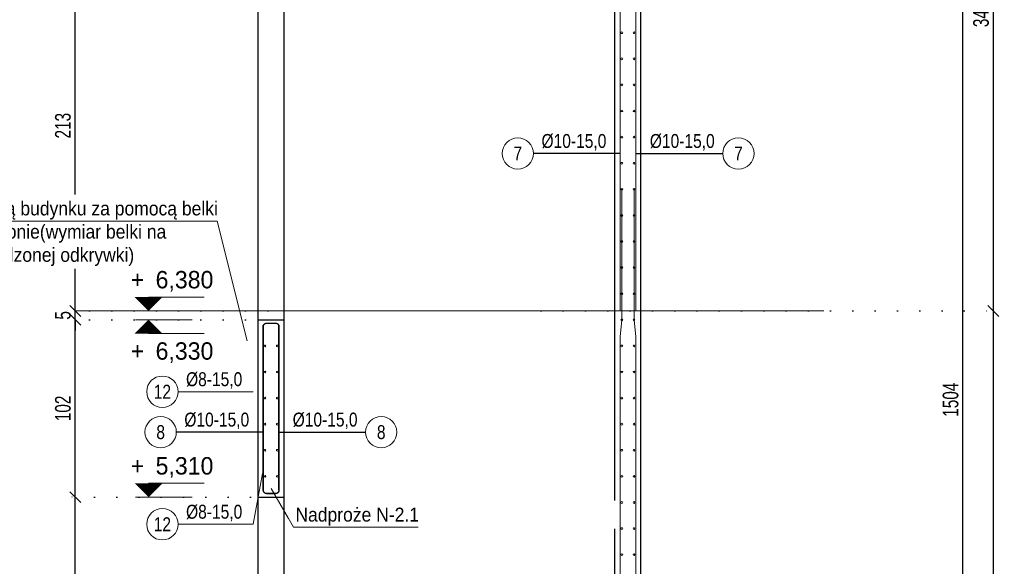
# Model space of a CAD drawing. Header units: millimetres. Extents: x 11149 to 111407, y -107619 to -23630.
# Tile 240 of 245: x 21122 to 21688, y -25975 to -25661. Entities that reach past the tile are written whole.
import ezdxf
from ezdxf.enums import TextEntityAlignment as Align

# ---------------------------------------------------------------- set-up
doc = ezdxf.new("R2010")
doc.units = ezdxf.units.MM
doc.header["$LTSCALE"] = 2
doc.linetypes.add('DOT', pattern=[6.35, 0, -6.35])
doc.layers.get('0').update_dxf_attribs({"plot": 0})
doc.layers.get('Defpoints').update_dxf_attribs({"color": 1})
for name, color, linetype, lineweight in [('e-cad_cienkie', 1, 'Continuous', 9), ('e-cad_kontur', 2, 'Continuous', 25), ('e-cad_opisy', 7, 'Continuous', 9), ('e-cad_prety_przekroj', 4, 'Continuous', 5), ('e-cad_prety_widok', 161, 'Continuous', 5), ('e-cad_wymiary', 4, 'Continuous', 9), ('Opisy', 7, 'Continuous', 13)]:
    doc.layers.add(name, color=color, linetype=linetype, lineweight=lineweight)
doc.layers.add('e-cad_strzemiona', color=3, linetype='Continuous')
doc.styles.add('e-cad_1', font='arial.ttf', dxfattribs={"width": 0.7})
doc.dimstyles.new('e-cad_1_25_[cm]', dxfattribs={"dimscale": 2.5, "dimtxt": 1.8, "dimasz": 1.25, "dimexe": 1.25, "dimexo": 0.625, "dimgap": 0.5, "dimtad": 1, "dimdec": 0, "dimrnd": 1, "dimzin": 1, "dimtxsty": 'e-cad_1', "dimblk": 'OBLIQUE', "dimcen": 2.5, "dimclrd": 256, "dimclre": 252, "dimclrt": 7, "dimadec": 0, "dimazin": 0, "dimtfac": 1, "dimtix": 1, "dimtmove": 2, "dimatfit": 3, "dimldrblk": 'NONE', "dimfxl": 60, "dimfxlon": 1, "dimarcsym": 0})
doc.dimstyles.new('e-cad_1_50_[cm]', dxfattribs={"dimscale": 5, "dimtxt": 1.8, "dimasz": 1.25, "dimexe": 1.25, "dimexo": 0.625, "dimgap": 0.5, "dimtad": 1, "dimdec": 0, "dimrnd": 1, "dimzin": 1, "dimtxsty": 'e-cad_1', "dimblk": 'OBLIQUE', "dimcen": 2.5, "dimclrd": 256, "dimclre": 252, "dimclrt": 7, "dimadec": 0, "dimazin": 0, "dimtfac": 1, "dimtix": 1, "dimtmove": 2, "dimatfit": 3, "dimldrblk": 'NONE', "dimfxl": 60, "dimfxlon": 1, "dimarcsym": 0})

# ---------------------------------------------------------------- blocks, each defined once
blk = doc.blocks.new('e-cad_kota_2')
blk.add_line((0, 1.6), (6.4, 1.6))
blk.add_lwpolyline([(0, 0, 0, 3.2, 0), (0, 1.6, 3.2, 3.2, 0)], format="xyseb")
at = {"style": 'e-cad_1', "width": 0.95}
blk.add_attdef('ZNAK', text='', height=2, dxfattribs=at).set_placement((-0.5, 2.6), align=Align.RIGHT)
blk.add_attdef('RZEDNA', (0.8, 2.6), '', height=2, dxfattribs=at)
blk = doc.blocks.new('e-cad_kota_2_1')
blk.add_line((0, -1.6), (6.4, -1.6))
blk.add_lwpolyline([(0, 0, 0, 3.2, 0), (0, -1.6, 3.2, 3.2, 0)], format="xyseb")
at = {"style": 'e-cad_1', "width": 0.95}
blk.add_attdef('ZNAK', text='', height=2, dxfattribs=at).set_placement((-0.5, -4.6), align=Align.RIGHT)
blk.add_attdef('RZEDNA', (0.8, -4.6), '', height=2, dxfattribs=at)
blk = doc.blocks.new('_OBLIQUE')
at = {"color": 0, "linetype": 'ByBlock', "lineweight": -2}
blk.add_line((-0.5, -0.5), (0.5, 0.5), dxfattribs=at)
blk = doc.blocks.new('*D1171')
at = {"layer": 'Defpoints', "color": 0}
for p in [(21433.26, -25127.38), (21664.21, -25127.38), (21550.21, -26631.38)]:
    blk.add_point(p, dxfattribs=at)
at = {"layer": 'e-cad_wymiary', "color": 252, "linetype": 'DOT', "lineweight": -2}
for p, q in [((21436.38, -25127.38), (21670.46, -25127.38)), ((21553.33, -26631.38), (21670.46, -26631.38))]:
    blk.add_line(p, q, dxfattribs=at)
at = {"layer": 'e-cad_wymiary', "lineweight": -2}
blk.add_line((21664.21, -26631.38), (21664.21, -25127.38), dxfattribs=at)
at = {"layer": 'e-cad_wymiary', "lineweight": -2, "xscale": 6.25, "yscale": 6.25, "zscale": 6.25}
for p, rotation in [((21664.21, -25127.38), 90), ((21664.21, -26631.38), 270)]:
    blk.add_blockref('_OBLIQUE', p, dxfattribs=dict(at, rotation=rotation))
at = {"layer": 'e-cad_wymiary', "color": 7, "insert": (21657.11, -25879.38), "char_height": 9, "attachment_point": 5, "rotation": 90, "style": 'e-cad_1'}
blk.add_mtext('1504', dxfattribs=at)
blk = doc.blocks.new('_None')
blk = doc.blocks.new('*D1177')
at = {"layer": 'Defpoints', "color": 0}
for p in [(21418.64, -25828.38), (21681.71, -25828.38), (21415.43, -26148.38)]:
    blk.add_point(p, dxfattribs=at)
at = {"layer": 'e-cad_wymiary', "color": 252, "linetype": 'DOT', "lineweight": -2}
for p, q in [((21421.77, -25828.38), (21687.96, -25828.38)), ((21418.56, -26148.38), (21687.96, -26148.38))]:
    blk.add_line(p, q, dxfattribs=at)
at = {"layer": 'e-cad_wymiary', "lineweight": -2}
blk.add_line((21681.71, -26148.38), (21681.71, -25828.38), dxfattribs=at)
at = {"layer": 'e-cad_wymiary', "lineweight": -2, "xscale": 6.25, "yscale": 6.25, "zscale": 6.25}
for p, rotation in [((21681.71, -25828.38), 90), ((21681.71, -26148.38), 270)]:
    blk.add_blockref('_OBLIQUE', p, dxfattribs=dict(at, rotation=rotation))
at = {"layer": 'e-cad_wymiary', "color": 7, "insert": (21674.61, -25988.38), "char_height": 9, "attachment_point": 5, "rotation": 90, "style": 'e-cad_1'}
blk.add_mtext('320', dxfattribs=at)
blk = doc.blocks.new('*D1178')
at = {"layer": 'Defpoints', "color": 0}
for p in [(21400.46, -25487.38), (21681.71, -25487.38), (21418.64, -25828.38)]:
    blk.add_point(p, dxfattribs=at)
at = {"layer": 'e-cad_wymiary', "color": 252, "linetype": 'DOT', "lineweight": -2}
for p, q in [((21403.59, -25487.38), (21687.96, -25487.38)), ((21421.77, -25828.38), (21687.96, -25828.38))]:
    blk.add_line(p, q, dxfattribs=at)
at = {"layer": 'e-cad_wymiary', "lineweight": -2}
blk.add_line((21681.71, -25828.38), (21681.71, -25487.38), dxfattribs=at)
at = {"layer": 'e-cad_wymiary', "lineweight": -2, "xscale": 6.25, "yscale": 6.25, "zscale": 6.25}
for p, rotation in [((21681.71, -25487.38), 90), ((21681.71, -25828.38), 270)]:
    blk.add_blockref('_OBLIQUE', p, dxfattribs=dict(at, rotation=rotation))
at = {"layer": 'e-cad_wymiary', "color": 7, "insert": (21674.61, -25657.88), "char_height": 9, "attachment_point": 5, "rotation": 90, "style": 'e-cad_1'}
blk.add_mtext('341', dxfattribs=at)
blk = doc.blocks.new('*D1188')
at = {"layer": 'Defpoints', "color": 0}
for p in [(21154.21, -25935.38), (21270.74, -25935.38), (21266.71, -26148.38)]:
    blk.add_point(p, dxfattribs=at)
at = {"layer": 'e-cad_wymiary', "color": 252, "linetype": 'DOT', "lineweight": -2}
for p, q in [((21267.61, -25935.38), (21147.96, -25935.38)), ((21263.58, -26148.38), (21147.96, -26148.38))]:
    blk.add_line(p, q, dxfattribs=at)
at = {"layer": 'e-cad_wymiary', "lineweight": -2}
blk.add_line((21154.21, -26148.38), (21154.21, -25935.38), dxfattribs=at)
at = {"layer": 'e-cad_wymiary', "lineweight": -2, "xscale": 6.25, "yscale": 6.25, "zscale": 6.25}
for p, rotation in [((21154.21, -25935.38), 90), ((21154.21, -26148.38), 270)]:
    blk.add_blockref('_OBLIQUE', p, dxfattribs=dict(at, rotation=rotation))
at = {"layer": 'e-cad_wymiary', "color": 7, "insert": (21147.11, -26041.88), "char_height": 9, "attachment_point": 5, "rotation": 90, "style": 'e-cad_1'}
blk.add_mtext('213', dxfattribs=at)
blk = doc.blocks.new('*D1189')
at = {"layer": 'Defpoints', "color": 0}
for p in [(21154.21, -25833.38), (21267.89, -25833.38), (21270.74, -25935.38)]:
    blk.add_point(p, dxfattribs=at)
at = {"layer": 'e-cad_wymiary', "color": 252, "linetype": 'DOT', "lineweight": -2}
for p, q in [((21264.77, -25833.38), (21147.96, -25833.38)), ((21267.61, -25935.38), (21147.96, -25935.38))]:
    blk.add_line(p, q, dxfattribs=at)
at = {"layer": 'e-cad_wymiary', "lineweight": -2}
blk.add_line((21154.21, -25935.38), (21154.21, -25833.38), dxfattribs=at)
at = {"layer": 'e-cad_wymiary', "lineweight": -2, "xscale": 6.25, "yscale": 6.25, "zscale": 6.25}
for p, rotation in [((21154.21, -25833.38), 90), ((21154.21, -25935.38), 270)]:
    blk.add_blockref('_OBLIQUE', p, dxfattribs=dict(at, rotation=rotation))
at = {"layer": 'e-cad_wymiary', "color": 7, "insert": (21147.11, -25884.38), "char_height": 9, "attachment_point": 5, "rotation": 90, "style": 'e-cad_1'}
blk.add_mtext('102', dxfattribs=at)
blk = doc.blocks.new('*D1190')
at = {"layer": 'Defpoints', "color": 0}
for p in [(21154.21, -25828.38), (21267.89, -25828.38), (21267.89, -25833.38)]:
    blk.add_point(p, dxfattribs=at)
at = {"layer": 'e-cad_wymiary', "lineweight": -2}
for p, q in [((21154.21, -25828.38), (21154.21, -25822.13)), ((21154.21, -25833.38), (21154.21, -25828.38)), ((21154.21, -25833.38), (21154.21, -25839.63))]:
    blk.add_line(p, q, dxfattribs=at)
at = {"layer": 'e-cad_wymiary', "color": 252, "linetype": 'DOT', "lineweight": -2}
for p, q in [((21264.77, -25828.38), (21147.96, -25828.38)), ((21264.77, -25833.38), (21147.96, -25833.38))]:
    blk.add_line(p, q, dxfattribs=at)
at = {"layer": 'e-cad_wymiary', "lineweight": -2, "xscale": 6.25, "yscale": 6.25, "zscale": 6.25}
for p, rotation in [((21154.21, -25828.38), 270), ((21154.21, -25833.38), 90)]:
    blk.add_blockref('_OBLIQUE', p, dxfattribs=dict(at, rotation=rotation))
at = {"layer": 'e-cad_wymiary', "color": 7, "insert": (21147.13, -25830.88), "char_height": 9, "attachment_point": 5, "rotation": 90, "style": 'e-cad_1'}
blk.add_mtext('5', dxfattribs=at)
blk = doc.blocks.new('*D1191')
at = {"layer": 'Defpoints', "color": 0}
for p in [(21154.21, -25615.38), (21266.71, -25615.38), (21267.89, -25828.38)]:
    blk.add_point(p, dxfattribs=at)
at = {"layer": 'e-cad_wymiary', "color": 252, "linetype": 'DOT', "lineweight": -2}
for p, q in [((21263.58, -25615.38), (21147.96, -25615.38)), ((21264.77, -25828.38), (21147.96, -25828.38))]:
    blk.add_line(p, q, dxfattribs=at)
at = {"layer": 'e-cad_wymiary', "lineweight": -2}
blk.add_line((21154.21, -25828.38), (21154.21, -25615.38), dxfattribs=at)
at = {"layer": 'e-cad_wymiary', "lineweight": -2, "xscale": 6.25, "yscale": 6.25, "zscale": 6.25}
for p, rotation in [((21154.21, -25615.38), 90), ((21154.21, -25828.38), 270)]:
    blk.add_blockref('_OBLIQUE', p, dxfattribs=dict(at, rotation=rotation))
at = {"layer": 'e-cad_wymiary', "color": 7, "insert": (21147.11, -25721.88), "char_height": 9, "attachment_point": 5, "rotation": 90, "style": 'e-cad_1'}
blk.add_mtext('213', dxfattribs=at)
blk = doc.blocks.new('e-cad_ZelbetOpisNiezliczalny_1L')
at = {"layer": 'e-cad_cienkie'}
blk.add_circle((-2.25, 0), 2.25, dxfattribs=at)
at = {"layer": 'e-cad_opisy', "ltscale": 0.04, "style": 'e-cad_1', "width": 0.8}
for tag, p in [('OPIS', (1.15, 0.8)), ('UWAGI', (1.15, -2.8))]:
    blk.add_attdef(tag, p, '', height=2, dxfattribs=at)
blk.add_attdef('NR', text='', height=2, dxfattribs=at).set_placement((-2.25, 0), align=Align.MIDDLE_CENTER)

msp = doc.modelspace()

# ---------------------------------------------------------------- hatches: boundary and pattern name
at = {"layer": 'e-cad_prety_przekroj'}
h = msp.add_hatch(color=256, dxfattribs=at)
edge = h.paths.add_edge_path()
edge.add_ellipse((21468.21, -25668.45), major_axis=(0.354, 0.354), ratio=1, start_angle=315, end_angle=675)
h = msp.add_hatch(color=256, dxfattribs=at)
edge = h.paths.add_edge_path()
edge.add_ellipse((21475.21, -25668.45), major_axis=(-0.354, 0.354), ratio=1, start_angle=-315, end_angle=45, ccw=False)
h = msp.add_hatch(color=256, dxfattribs=at)
edge = h.paths.add_edge_path()
edge.add_ellipse((21468.21, -25683.45), major_axis=(0.354, 0.354), ratio=1, start_angle=315, end_angle=675)
h = msp.add_hatch(color=256, dxfattribs=at)
edge = h.paths.add_edge_path()
edge.add_ellipse((21475.21, -25683.45), major_axis=(-0.354, 0.354), ratio=1, start_angle=-315, end_angle=45, ccw=False)
h = msp.add_hatch(color=256, dxfattribs=at)
edge = h.paths.add_edge_path()
edge.add_ellipse((21468.21, -25698.45), major_axis=(0.354, 0.354), ratio=1, start_angle=315, end_angle=675)
h = msp.add_hatch(color=256, dxfattribs=at)
edge = h.paths.add_edge_path()
edge.add_ellipse((21475.21, -25698.45), major_axis=(-0.354, 0.354), ratio=1, start_angle=-315, end_angle=45, ccw=False)
h = msp.add_hatch(color=256, dxfattribs=at)
edge = h.paths.add_edge_path()
edge.add_ellipse((21468.21, -25713.45), major_axis=(0.354, 0.354), ratio=1, start_angle=315, end_angle=675)
h = msp.add_hatch(color=256, dxfattribs=at)
edge = h.paths.add_edge_path()
edge.add_ellipse((21475.21, -25713.45), major_axis=(-0.354, 0.354), ratio=1, start_angle=-315, end_angle=45, ccw=False)
h = msp.add_hatch(color=256, dxfattribs=at)
edge = h.paths.add_edge_path()
edge.add_ellipse((21468.21, -25728.45), major_axis=(0.354, 0.354), ratio=1, start_angle=315, end_angle=675)
h = msp.add_hatch(color=256, dxfattribs=at)
edge = h.paths.add_edge_path()
edge.add_ellipse((21475.21, -25728.45), major_axis=(-0.354, 0.354), ratio=1, start_angle=-315, end_angle=45, ccw=False)
h = msp.add_hatch(color=256, dxfattribs=at)
edge = h.paths.add_edge_path()
edge.add_ellipse((21468.21, -25743.45), major_axis=(0.354, 0.354), ratio=1, start_angle=315, end_angle=675)
h = msp.add_hatch(color=256, dxfattribs=at)
edge = h.paths.add_edge_path()
edge.add_ellipse((21475.21, -25743.45), major_axis=(-0.354, 0.354), ratio=1, start_angle=-315, end_angle=45, ccw=False)
h = msp.add_hatch(color=256, dxfattribs=at)
edge = h.paths.add_edge_path()
edge.add_ellipse((21468.21, -25758.45), major_axis=(0.354, 0.354), ratio=1, start_angle=315, end_angle=675)
h = msp.add_hatch(color=256, dxfattribs=at)
edge = h.paths.add_edge_path()
edge.add_ellipse((21475.21, -25758.45), major_axis=(-0.354, 0.354), ratio=1, start_angle=-315, end_angle=45, ccw=False)
h = msp.add_hatch(color=256, dxfattribs=at)
edge = h.paths.add_edge_path()
edge.add_ellipse((21468.21, -25773.45), major_axis=(0.354, 0.354), ratio=1, start_angle=315, end_angle=675)
h = msp.add_hatch(color=256, dxfattribs=at)
edge = h.paths.add_edge_path()
edge.add_ellipse((21475.21, -25773.45), major_axis=(-0.354, 0.354), ratio=1, start_angle=-315, end_angle=45, ccw=False)
h = msp.add_hatch(color=256, dxfattribs=at)
edge = h.paths.add_edge_path()
edge.add_ellipse((21468.21, -25788.45), major_axis=(0.354, 0.354), ratio=1, start_angle=315, end_angle=675)
h = msp.add_hatch(color=256, dxfattribs=at)
edge = h.paths.add_edge_path()
edge.add_ellipse((21475.21, -25788.45), major_axis=(-0.354, 0.354), ratio=1, start_angle=-315, end_angle=45, ccw=False)
h = msp.add_hatch(color=256, dxfattribs=at)
edge = h.paths.add_edge_path()
edge.add_ellipse((21468.21, -25803.45), major_axis=(0.354, 0.354), ratio=1, start_angle=315, end_angle=675)
h = msp.add_hatch(color=256, dxfattribs=at)
edge = h.paths.add_edge_path()
edge.add_ellipse((21475.21, -25803.45), major_axis=(-0.354, 0.354), ratio=1, start_angle=-315, end_angle=45, ccw=False)
h = msp.add_hatch(color=256, dxfattribs=at)
edge = h.paths.add_edge_path()
edge.add_ellipse((21468.21, -25818.45), major_axis=(0.354, 0.354), ratio=1, start_angle=315, end_angle=675)
h = msp.add_hatch(color=256, dxfattribs=at)
edge = h.paths.add_edge_path()
edge.add_ellipse((21475.21, -25818.45), major_axis=(-0.354, 0.354), ratio=1, start_angle=-315, end_angle=45, ccw=False)
h = msp.add_hatch(color=256, dxfattribs=at)
edge = h.paths.add_edge_path()
edge.add_ellipse((21468.21, -25833.45), major_axis=(0.354, 0.354), ratio=1, start_angle=315, end_angle=675)
h = msp.add_hatch(color=256, dxfattribs=at)
edge = h.paths.add_edge_path()
edge.add_ellipse((21475.21, -25833.45), major_axis=(-0.354, 0.354), ratio=1, start_angle=-315, end_angle=45, ccw=False)
h = msp.add_hatch(color=256, dxfattribs=at)
edge = h.paths.add_edge_path()
edge.add_ellipse((21263.21, -25848.45), major_axis=(0.354, 0.354), ratio=1, start_angle=315, end_angle=675)
h = msp.add_hatch(color=256, dxfattribs=at)
edge = h.paths.add_edge_path()
edge.add_ellipse((21270.21, -25848.45), major_axis=(-0.354, 0.354), ratio=1, start_angle=-315, end_angle=45, ccw=False)
h = msp.add_hatch(color=256, dxfattribs=at)
edge = h.paths.add_edge_path()
edge.add_ellipse((21468.21, -25848.45), major_axis=(0.354, 0.354), ratio=1, start_angle=315, end_angle=675)
h = msp.add_hatch(color=256, dxfattribs=at)
edge = h.paths.add_edge_path()
edge.add_ellipse((21475.21, -25848.45), major_axis=(-0.354, 0.354), ratio=1, start_angle=-315, end_angle=45, ccw=False)
h = msp.add_hatch(color=256, dxfattribs=at)
edge = h.paths.add_edge_path()
edge.add_ellipse((21263.21, -25863.45), major_axis=(0.354, 0.354), ratio=1, start_angle=315, end_angle=675)
h = msp.add_hatch(color=256, dxfattribs=at)
edge = h.paths.add_edge_path()
edge.add_ellipse((21270.21, -25863.45), major_axis=(-0.354, 0.354), ratio=1, start_angle=-315, end_angle=45, ccw=False)
h = msp.add_hatch(color=256, dxfattribs=at)
edge = h.paths.add_edge_path()
edge.add_ellipse((21468.21, -25863.45), major_axis=(0.354, 0.354), ratio=1, start_angle=315, end_angle=675)
h = msp.add_hatch(color=256, dxfattribs=at)
edge = h.paths.add_edge_path()
edge.add_ellipse((21475.21, -25863.45), major_axis=(-0.354, 0.354), ratio=1, start_angle=-315, end_angle=45, ccw=False)
h = msp.add_hatch(color=256, dxfattribs=at)
edge = h.paths.add_edge_path()
edge.add_ellipse((21263.21, -25878.45), major_axis=(0.354, 0.354), ratio=1, start_angle=315, end_angle=675)
h = msp.add_hatch(color=256, dxfattribs=at)
edge = h.paths.add_edge_path()
edge.add_ellipse((21270.21, -25878.45), major_axis=(-0.354, 0.354), ratio=1, start_angle=-315, end_angle=45, ccw=False)
h = msp.add_hatch(color=256, dxfattribs=at)
edge = h.paths.add_edge_path()
edge.add_ellipse((21468.21, -25878.45), major_axis=(0.354, 0.354), ratio=1, start_angle=315, end_angle=675)
h = msp.add_hatch(color=256, dxfattribs=at)
edge = h.paths.add_edge_path()
edge.add_ellipse((21475.21, -25878.45), major_axis=(-0.354, 0.354), ratio=1, start_angle=-315, end_angle=45, ccw=False)
h = msp.add_hatch(color=256, dxfattribs=at)
edge = h.paths.add_edge_path()
edge.add_ellipse((21263.21, -25893.45), major_axis=(0.354, 0.354), ratio=1, start_angle=315, end_angle=675)
h = msp.add_hatch(color=256, dxfattribs=at)
edge = h.paths.add_edge_path()
edge.add_ellipse((21270.21, -25893.45), major_axis=(-0.354, 0.354), ratio=1, start_angle=-315, end_angle=45, ccw=False)
h = msp.add_hatch(color=256, dxfattribs=at)
edge = h.paths.add_edge_path()
edge.add_ellipse((21468.21, -25893.45), major_axis=(0.354, 0.354), ratio=1, start_angle=315, end_angle=675)
h = msp.add_hatch(color=256, dxfattribs=at)
edge = h.paths.add_edge_path()
edge.add_ellipse((21475.21, -25893.45), major_axis=(-0.354, 0.354), ratio=1, start_angle=-315, end_angle=45, ccw=False)
h = msp.add_hatch(color=256, dxfattribs=at)
edge = h.paths.add_edge_path()
edge.add_ellipse((21263.21, -25908.45), major_axis=(0.354, 0.354), ratio=1, start_angle=315, end_angle=675)
h = msp.add_hatch(color=256, dxfattribs=at)
edge = h.paths.add_edge_path()
edge.add_ellipse((21270.21, -25908.45), major_axis=(-0.354, 0.354), ratio=1, start_angle=-315, end_angle=45, ccw=False)
h = msp.add_hatch(color=256, dxfattribs=at)
edge = h.paths.add_edge_path()
edge.add_ellipse((21468.21, -25908.45), major_axis=(0.354, 0.354), ratio=1, start_angle=315, end_angle=675)
h = msp.add_hatch(color=256, dxfattribs=at)
edge = h.paths.add_edge_path()
edge.add_ellipse((21475.21, -25908.45), major_axis=(-0.354, 0.354), ratio=1, start_angle=-315, end_angle=45, ccw=False)
h = msp.add_hatch(color=256, dxfattribs=at)
edge = h.paths.add_edge_path()
edge.add_ellipse((21263.21, -25923.45), major_axis=(0.354, 0.354), ratio=1, start_angle=315, end_angle=675)
h = msp.add_hatch(color=256, dxfattribs=at)
edge = h.paths.add_edge_path()
edge.add_ellipse((21270.21, -25923.45), major_axis=(-0.354, 0.354), ratio=1, start_angle=-315, end_angle=45, ccw=False)
h = msp.add_hatch(color=256, dxfattribs=at)
edge = h.paths.add_edge_path()
edge.add_ellipse((21468.21, -25923.45), major_axis=(0.354, 0.354), ratio=1, start_angle=315, end_angle=675)
h = msp.add_hatch(color=256, dxfattribs=at)
edge = h.paths.add_edge_path()
edge.add_ellipse((21475.21, -25923.45), major_axis=(-0.354, 0.354), ratio=1, start_angle=-315, end_angle=45, ccw=False)
h = msp.add_hatch(color=256, dxfattribs=at)
edge = h.paths.add_edge_path()
edge.add_ellipse((21468.21, -25968.45), major_axis=(0.354, 0.354), ratio=1, start_angle=315, end_angle=675)
h = msp.add_hatch(color=256, dxfattribs=at)
edge = h.paths.add_edge_path()
edge.add_ellipse((21475.21, -25968.45), major_axis=(-0.354, 0.354), ratio=1, start_angle=-315, end_angle=45, ccw=False)

# ---------------------------------------------------------------- linework, layer by layer
for p, q in [((21259.21, -25833.38), (21259.21, -25615.38)), ((21274.21, -25833.38), (21274.21, -25615.38)), ((21259.21, -26153.38), (21259.21, -25935.38)), ((21274.21, -26153.38), (21274.21, -25935.38))]:
    msp.add_line(p, q)
at = {"layer": 'e-cad_cienkie'}
for p, q in [((21188.84, -25828.38), (21221.34, -25828.38)), ((21188.84, -25833.38), (21221.34, -25833.38)), ((21256.41, -25950.97), (21261.84, -25921.82)), ((21188.84, -25935.38), (21221.34, -25935.38))]:
    msp.add_line(p, q, dxfattribs=at)
for points in [[(21256.41, -25874.8), (21213.23, -25874.8)], [(21256.41, -25950.97), (21213.23, -25950.97)]]:
    msp.add_lwpolyline(points, dxfattribs=at)
at = {"layer": 'e-cad_kontur'}
for p, q in [((21479.21, -26923.38), (21479.21, -25112.38)), ((21464.21, -26923.38), (21464.21, -25127.38)), ((21259.21, -25935.38), (21259.21, -25833.38)), ((21259.21, -25833.38), (21274.21, -25833.38)), ((21274.21, -25935.38), (21274.21, -25833.38)), ((21259.21, -25935.38), (21274.21, -25935.38))]:
    msp.add_line(p, q, dxfattribs=at)
at = {"layer": 'e-cad_prety_przekroj'}
for centre in [(21468.21, -25668.45), (21475.21, -25668.45), (21468.21, -25683.45), (21475.21, -25683.45), (21468.21, -25698.45), (21475.21, -25698.45), (21468.21, -25713.45), (21475.21, -25713.45), (21468.21, -25728.45), (21475.21, -25728.45), (21468.21, -25743.45), (21475.21, -25743.45), (21468.21, -25758.45), (21475.21, -25758.45), (21468.21, -25773.45), (21475.21, -25773.45), (21468.21, -25788.45), (21475.21, -25788.45), (21468.21, -25803.45), (21475.21, -25803.45), (21468.21, -25818.45), (21475.21, -25818.45), (21468.21, -25833.45), (21475.21, -25833.45), (21263.21, -25848.45), (21270.21, -25848.45), (21468.21, -25848.45), (21475.21, -25848.45), (21263.21, -25863.45), (21270.21, -25863.45), (21468.21, -25863.45), (21475.21, -25863.45), (21263.21, -25878.45), (21270.21, -25878.45), (21468.21, -25878.45), (21475.21, -25878.45), (21263.21, -25893.45), (21270.21, -25893.45), (21468.21, -25893.45), (21475.21, -25893.45), (21263.21, -25908.45), (21270.21, -25908.45), (21468.21, -25908.45), (21475.21, -25908.45), (21263.21, -25923.45), (21270.21, -25923.45), (21468.21, -25923.45), (21475.21, -25923.45), (21468.21, -25968.45), (21475.21, -25968.45)]:
    msp.add_circle(centre, 0.5, dxfattribs=at)
at = {"layer": 'e-cad_prety_widok'}
for points, format in [([(21467.21, -25828.38), (21467.21, -25502.5, -0.026186), (21467.22, -25502.25), (21468.19, -25492.5, 0.026186), (21468.21, -25492.26), (21468.21, -25417.38)], "xyb"), ([(21476.21, -25828.38), (21476.21, -25502.5, 0.026186), (21476.19, -25502.25), (21475.22, -25492.5, -0.026186), (21475.21, -25492.26), (21475.21, -25417.38)], "xyb"), ([(21262.21, -25931.38, 1, 1, 0), (21262.21, -25836.38, 1, 1, 0)], "xyseb"), ([(21271.21, -25931.38, 1, 1, 0), (21271.21, -25836.38, 1, 1, 0)], "xyseb")]:
    msp.add_lwpolyline(points, format=format, dxfattribs=at)
at = {"layer": 'e-cad_strzemiona'}
for points in [[(21262.11, -25865.48, 0.8, 0.8, 0), (21262.11, -25837.48, 0.8, 0.8, -0.414214), (21264.11, -25835.48, 0.8, 0.8, 0), (21269.31, -25835.48, 0.8, 0.8, -0.414214), (21271.31, -25837.48, 0.8, 0.8, 0), (21271.31, -25865.48, 0.8, 0.8, 0)], [(21262.11, -25903.28, 0.8, 0.8, 0), (21262.11, -25931.28, 0.8, 0.8, 0.414214), (21264.11, -25933.28, 0.8, 0.8, 0), (21269.31, -25933.28, 0.8, 0.8, 0.414214), (21271.31, -25931.28, 0.8, 0.8, 0), (21271.31, -25903.28, 0.8, 0.8, 0)]]:
    msp.add_lwpolyline(points, format="xyseb", dxfattribs=at)
at = {"layer": 'e-cad_wymiary', "ltscale": 0.5}
msp.add_line((21154.21, -25828.38), (21584.21, -25828.38), dxfattribs=at)

# ---------------------------------------------------------------- block references
at = {"layer": 'e-cad_opisy'}
for name, p, xscale, yscale, zscale, values in [('e-cad_ZelbetOpisNiezliczalny_1L', (21417.45, -25737.87), 4, 4, 4, {'OPIS': '%%c10-15,0', 'NR': '7'}), ('e-cad_kota_2', (21196.34, -25828.38), 5, 5, 5, {'RZEDNA': '6,380', 'ZNAK': '+'}), ('e-cad_kota_2_1', (21196.34, -25833.38), 5, 5, 5, {'RZEDNA': '6,330', 'ZNAK': '+'}), ('e-cad_ZelbetOpisNiezliczalny_1L', (21213.23, -25874.8), 4, 4, 4, {'OPIS': '%%c8-15,0', 'NR': '12'}), ('e-cad_ZelbetOpisNiezliczalny_1L', (21212.25, -25898.01), 4, 4, 4, {'OPIS': '%%c10-15,0', 'NR': '8'}), ('e-cad_kota_2', (21196.34, -25935.38), 5, 5, 5, {'RZEDNA': '5,310', 'ZNAK': '+'}), ('e-cad_ZelbetOpisNiezliczalny_1L', (21213.23, -25950.97), 4, 4, 4, {'OPIS': '%%c8-15,0', 'NR': '12'})]:
    msp.add_blockref(name, p, dxfattribs=dict(at, xscale=xscale, yscale=yscale, zscale=zscale)).add_auto_attribs(values)
ref = msp.add_blockref('e-cad_ZelbetOpisNiezliczalny_1L', (21526.17, -25737.87), dxfattribs=dict(at, xscale=-4, yscale=4, zscale=4))
ref.add_attrib('OPIS', '%%c10-15,0', (21484.29, -25734.67), dxfattribs={"height": 8, "style": 'e-cad_1', "width": 0.8})
ref.add_attrib('NR', '7', dxfattribs={"height": 8, "style": 'e-cad_1', "width": 0.8}).set_placement((21535.17, -25737.87), align=Align.MIDDLE_CENTER)
ref = msp.add_blockref('e-cad_ZelbetOpisNiezliczalny_1L', (21320.97, -25898.01), dxfattribs=dict(at, xscale=-4, yscale=4, zscale=4))
ref.add_attrib('OPIS', '%%c10-15,0', (21279.09, -25894.81), dxfattribs={"height": 8, "style": 'e-cad_1', "width": 0.8})
ref.add_attrib('NR', '8', dxfattribs={"height": 8, "style": 'e-cad_1', "width": 0.8}).set_placement((21329.97, -25898.01), align=Align.MIDDLE_CENTER)

# ---------------------------------------------------------------- dimensions: what is measured, and where the dimension line sits
at = {"layer": 'e-cad_wymiary'}
for base, p1, p2, picture, middle in [((21664.21, -25127.38), (21550.21, -26631.38), (21433.26, -25127.38), '*D1171', (21657.11, -25879.38)), ((21681.71, -25487.38), (21418.64, -25828.38), (21400.46, -25487.38), '*D1178', (21674.61, -25657.88)), ((21154.21, -25615.38), (21267.89, -25828.38), (21266.71, -25615.38), '*D1191', (21147.11, -25721.88)), ((21154.21, -25828.38), (21267.89, -25833.38), (21267.89, -25828.38), '*D1190', (21147.13, -25830.88)), ((21681.71, -25828.38), (21415.43, -26148.38), (21418.64, -25828.38), '*D1177', (21674.61, -25988.38)), ((21154.21, -25833.38), (21270.74, -25935.38), (21267.89, -25833.38), '*D1189', (21147.11, -25884.38)), ((21154.21, -25935.38), (21266.71, -26148.38), (21270.74, -25935.38), '*D1188', (21147.11, -26041.88))]:
    dim = msp.add_linear_dim(base=base, p1=p1, p2=p2, angle=90, dimstyle='e-cad_1_50_[cm]', dxfattribs=at)
    dim.commit()
    dim.dimension.update_dxf_attribs({"geometry": picture, "text_midpoint": middle})

# ---------------------------------------------------------------- leaders
at = {"layer": 'e-cad_cienkie'}
for points in [[(21467.41, -25737.87), (21417.45, -25737.87)], [(21476.21, -25737.87), (21526.17, -25737.87)], [(21262.21, -25898.01), (21212.25, -25898.01)], [(21271.01, -25898.01), (21320.97, -25898.01)]]:
    msp.add_leader(points, dimstyle='e-cad_1_25_[cm]', override={"dimldrblk": 'None'}, dxfattribs=at)

# ---------------------------------------------------------------- next in the draw order: texts
at = {"layer": 'Opisy', "char_height": 8, "attachment_point": 1, "style": 'e-cad_1', "bg_fill": 2}
for s, insert, width in [('{\\W0.9;Połączyć z konstrukcją budynku za pomocą belki BS-1 przesuwnej w pionie(wymiar belki na podstawie przeprowadzonej odkrywki)}', (21018.12, -25765.44), 218.1492), ('{\\W0.9;Nadproże N-2.1}', (21280.67, -25941.43), 193.6646)]:
    msp.add_mtext(s, dxfattribs=dict(at, insert=insert, width=width))

# ---------------------------------------------------------------- next in the draw order: hatches: boundary and pattern name
at = {"layer": 'e-cad_prety_przekroj'}
h = msp.add_hatch(color=256, dxfattribs=at)
edge = h.paths.add_edge_path()
edge.add_ellipse((21468.21, -25938.45), major_axis=(0.354, 0.354), ratio=1, start_angle=315, end_angle=675)
h = msp.add_hatch(color=256, dxfattribs=at)
edge = h.paths.add_edge_path()
edge.add_ellipse((21475.21, -25938.45), major_axis=(-0.354, 0.354), ratio=1, start_angle=-315, end_angle=45, ccw=False)
h = msp.add_hatch(color=256, dxfattribs=at)
edge = h.paths.add_edge_path()
edge.add_ellipse((21468.21, -25953.45), major_axis=(0.354, 0.354), ratio=1, start_angle=315, end_angle=675)
h = msp.add_hatch(color=256, dxfattribs=at)
edge = h.paths.add_edge_path()
edge.add_ellipse((21475.21, -25953.45), major_axis=(-0.354, 0.354), ratio=1, start_angle=-315, end_angle=45, ccw=False)

# ---------------------------------------------------------------- next in the draw order: linework, layer by layer
for centre in [(21468.21, -25938.45), (21475.21, -25938.45), (21468.21, -25953.45), (21475.21, -25953.45)]:
    msp.add_circle(centre, 0.5, dxfattribs=at)
at = {"layer": 'e-cad_prety_widok'}
for points in [[(21467.21, -26148.38), (21467.21, -25843.5, -0.026186), (21467.22, -25843.25), (21468.19, -25833.5, 0.026186), (21468.21, -25833.26), (21468.21, -25758.38)], [(21476.21, -26148.38), (21476.21, -25843.5, 0.026186), (21476.19, -25843.25), (21475.22, -25833.5, -0.026186), (21475.21, -25833.26), (21475.21, -25758.38)]]:
    msp.add_lwpolyline(points, format="xyb", dxfattribs=at)
at = {"layer": 'Opisy'}
for points in [[(21016.95, -25776.73), (21235.76, -25776.73), (21252.89, -25845.52)], [(21351.2, -25952.72), (21279.5, -25952.72), (21266.71, -25930.38)]]:
    msp.add_lwpolyline(points, dxfattribs=at)

doc.saveas('drawing.dxf')
